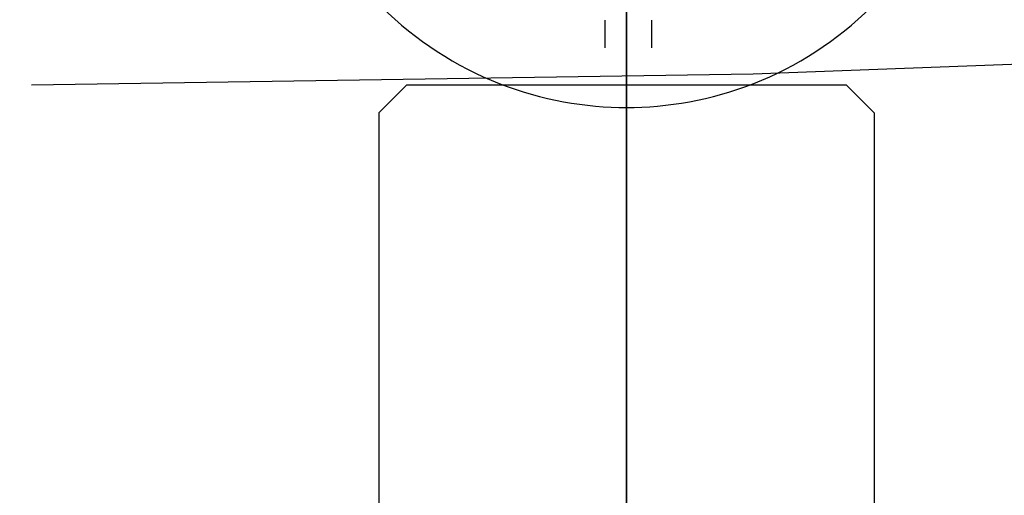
# Model space of a CAD drawing. Header units: millimetres. Extents: x -269 to 269, y -1462 to 438.
# Tile 14 of 26: x -22 to 14, y 255 to 272. Entities that reach past the tile are written whole.
import ezdxf

# ---------------------------------------------------------------- set-up
doc = ezdxf.new("R2010")
doc.units = ezdxf.units.MM
doc.layers.add('Default', color=7, linetype='Continuous', true_color=0x000000)

msp = doc.modelspace()

# ---------------------------------------------------------------- linework, layer by layer
at = {"layer": 'Default', "extrusion": (1, 0, 0)}
for points in [[(227.5, 35.466), (230.092, 35.511), (232.681, 35.645), (235.263, 35.869), (237.837, 36.182), (240.398, 36.583), (242.943, 37.073), (245.47, 37.651), (247.976, 38.315), (250.457, 39.066), (252.911, 39.902), (255.334, 40.822), (257.724, 41.826), (260.078, 42.911), (262.394, 44.077), (264.667, 45.323), (266.896, 46.646), (269.078, 48.046), (271.21, 49.52), (273.29, 51.067), (275.316, 52.685), (277.284, 54.372), (279.193, 56.126), (281.04, 57.945), (282.823, 59.826), (284.54, 61.768), (286.189, 63.769), (287.768, 65.825), (289.274, 67.934), (290.707, 70.094), (292.065, 72.303), (293.345, 74.557), (294.547, 76.854), (295.668, 79.191), (296.708, 81.565), (297.666, 83.974), (298.539, 86.415), (299.328, 88.884), (300.031, 91.38), (300.647, 93.898), (301.176, 96.435), (301.617, 98.99), (301.969, 101.558), (302.232, 104.137), (302.407, 106.723), (302.491, 109.314), (302.486, 111.906), (302.392, 114.497), (302.208, 117.083), (301.934, 119.661), (301.572, 122.227), (301.121, 124.78), (300.583, 127.316), (299.957, 129.831), (299.244, 132.324), (298.446, 134.79)], [(298.446, 134.79), (291.842, 154.861), (285.727, 175.134), (280.108, 195.591), (274.994, 216.215), (270.391, 236.986), (266.307, 257.886), (262.745, 278.894), (259.71, 299.992), (257.205, 321.159), (255.232, 342.376), (253.792, 363.622), (252.885, 384.878), (252.511, 406.123), (252.667, 427.338), (253.351, 448.502), (254.559, 469.596)], [(227.5, 47.966), (229.66, 48.003), (231.817, 48.115), (233.969, 48.302), (236.114, 48.562), (238.248, 48.897), (240.369, 49.305), (242.475, 49.786), (244.563, 50.34), (246.631, 50.966), (248.676, 51.662), (250.695, 52.429), (252.687, 53.266), (254.649, 54.17), (256.578, 55.142), (258.473, 56.18), (260.33, 57.283), (262.148, 58.449), (263.925, 59.678), (265.659, 60.967), (267.347, 62.315), (268.987, 63.721), (270.577, 65.182), (272.117, 66.698), (273.602, 68.266), (275.033, 69.885), (276.407, 71.552), (277.723, 73.265), (278.979, 75.023), (280.173, 76.823), (281.304, 78.663), (282.371, 80.542), (283.372, 82.456), (284.307, 84.403), (285.173, 86.382), (285.971, 88.39), (286.699, 90.424), (287.357, 92.481), (287.942, 94.561), (288.456, 96.659), (288.897, 98.774), (289.264, 100.902), (289.558, 103.043), (289.777, 105.192), (289.922, 107.347), (289.993, 109.506), (289.988, 111.666), (289.91, 113.825), (289.756, 115.98), (289.529, 118.128), (289.227, 120.267), (288.851, 122.394), (288.402, 124.508), (287.881, 126.604), (287.287, 128.681), (286.622, 130.736)], [(227.5, 47.966), (229.66, 48.003), (231.817, 48.115), (233.969, 48.302), (236.114, 48.562), (238.248, 48.897), (240.369, 49.305), (242.475, 49.786), (244.563, 50.34), (246.631, 50.966), (248.676, 51.662), (250.695, 52.429), (252.687, 53.266), (254.649, 54.17), (256.578, 55.142), (258.473, 56.18), (260.33, 57.283), (262.148, 58.449), (263.925, 59.678), (265.659, 60.967), (267.347, 62.315), (268.987, 63.721), (270.577, 65.182), (272.117, 66.698), (273.602, 68.266), (275.033, 69.885), (276.407, 71.552), (277.723, 73.265), (278.979, 75.023), (280.173, 76.823), (281.304, 78.663), (282.371, 80.542), (283.372, 82.456), (284.307, 84.403), (285.173, 86.382), (285.971, 88.39), (286.699, 90.424), (287.357, 92.481), (287.942, 94.561), (288.456, 96.659), (288.897, 98.774), (289.264, 100.902), (289.558, 103.043), (289.777, 105.192), (289.922, 107.347), (289.993, 109.506), (289.988, 111.666), (289.91, 113.825), (289.756, 115.98), (289.529, 118.128), (289.227, 120.267), (288.851, 122.394), (288.402, 124.508), (287.881, 126.604), (287.287, 128.681), (286.622, 130.736)], [(286.622, 130.736), (279.921, 151.102), (273.715, 171.673), (268.014, 192.431), (262.825, 213.358), (258.155, 234.435), (254.01, 255.642), (250.395, 276.959), (247.316, 298.367), (244.774, 319.846), (242.772, 341.375), (241.311, 362.934), (240.391, 384.502), (240.011, 406.059), (240.17, 427.586), (240.864, 449.061), (242.089, 470.466)], [(286.622, 130.736), (279.921, 151.102), (273.715, 171.673), (268.014, 192.431), (262.825, 213.358), (258.155, 234.435), (254.01, 255.642), (250.395, 276.959), (247.316, 298.367), (244.774, 319.846), (242.772, 341.375), (241.311, 362.934), (240.391, 384.502), (240.011, 406.059), (240.17, 427.586), (240.864, 449.061), (242.089, 470.466)], [(274.797, 126.682), (275.329, 125.038), (275.804, 123.376), (276.222, 121.699), (276.581, 120.009), (276.881, 118.307), (277.123, 116.596), (277.305, 114.877), (277.428, 113.153), (277.491, 111.426), (277.494, 109.698), (277.438, 107.971), (277.322, 106.247), (277.146, 104.527), (276.911, 102.815), (276.617, 101.112), (276.265, 99.42), (275.854, 97.742), (275.385, 96.078), (274.859, 94.432), (274.277, 92.805), (273.639, 91.199), (272.945, 89.616), (272.198, 88.058), (271.397, 86.527), (270.543, 85.024), (269.638, 83.552), (268.683, 82.111), (267.678, 80.705), (266.626, 79.334), (265.527, 78.001), (264.382, 76.706), (263.193, 75.452), (261.962, 74.239), (260.689, 73.07), (259.377, 71.945), (258.027, 70.867), (256.64, 69.835), (255.219, 68.852), (253.764, 67.919), (252.278, 67.037), (250.762, 66.207), (249.219, 65.429), (247.65, 64.706), (246.056, 64.037), (244.441, 63.423), (242.805, 62.866), (241.151, 62.365), (239.48, 61.922), (237.795, 61.537), (236.098, 61.211), (234.391, 60.943), (232.676, 60.734), (230.954, 60.585), (229.228, 60.496), (227.5, 60.466)], [(274.797, 126.682), (267.999, 147.343), (261.704, 168.212), (255.92, 189.271), (250.655, 210.502), (245.918, 231.884), (241.713, 253.398), (238.046, 275.024), (234.922, 296.743), (232.343, 318.533), (230.312, 340.374), (228.83, 362.245), (227.897, 384.126), (227.511, 405.995), (227.672, 427.834), (228.376, 449.62), (229.62, 471.335)], [(270, 402.516), (269, 401.516)], [(269, 419.416), (270, 418.416)], [(270, 402.516), (270, 418.416)]]:
    msp.add_lwpolyline(points, dxfattribs=at)
at = {"layer": 'Default', "extrusion": (0, 1, 0)}
for points in [[(7.485, 353.503), (9.43, 353.793), (11.363, 354.149), (13.283, 354.57), (15.187, 355.057), (17.074, 355.609), (18.94, 356.226), (20.785, 356.905), (22.605, 357.648), (24.398, 358.452), (26.163, 359.317), (27.898, 360.242), (29.599, 361.225), (31.267, 362.267), (32.897, 363.365), (34.489, 364.518), (36.041, 365.724), (37.55, 366.983), (39.016, 368.293), (40.435, 369.653), (41.808, 371.06), (43.131, 372.513), (44.405, 374.011), (45.626, 375.551), (46.793, 377.132), (47.906, 378.753), (48.963, 380.41), (49.963, 382.102), (50.904, 383.828), (51.785, 385.585), (52.606, 387.371), (53.365, 389.184), (54.062, 391.022), (54.695, 392.883), (55.265, 394.764), (55.77, 396.664), (56.209, 398.58), (56.583, 400.51), (56.89, 402.451), (57.131, 404.402), (57.305, 406.36), (57.412, 408.323), (57.452, 410.288), (57.424, 412.253), (57.33, 414.217)], [(57.33, 414.217), (-57.33, 406.715)], [(3.751, 353.136), (-3.751, 467.795)], [(-7.485, 467.428), (-9.43, 467.139), (-11.363, 466.783), (-13.283, 466.361), (-15.187, 465.874), (-17.074, 465.322), (-18.94, 464.706), (-20.785, 464.027), (-22.605, 463.284), (-24.398, 462.48), (-26.163, 461.615), (-27.898, 460.69), (-29.599, 459.706), (-31.267, 458.665), (-32.897, 457.567), (-34.489, 456.414), (-36.041, 455.207), (-37.55, 453.948), (-39.016, 452.638), (-40.435, 451.279), (-41.808, 449.872), (-43.131, 448.419), (-44.405, 446.921), (-45.626, 445.381), (-46.793, 443.799), (-47.906, 442.179), (-48.963, 440.522), (-49.963, 438.829), (-50.904, 437.104), (-51.785, 435.347), (-52.606, 433.561), (-53.365, 431.748), (-54.062, 429.91), (-54.695, 428.049), (-55.265, 426.167), (-55.77, 424.268), (-56.209, 422.352), (-56.583, 420.422), (-56.89, 418.481), (-57.131, 416.53), (-57.305, 414.572), (-57.412, 412.609), (-57.452, 410.644), (-57.424, 408.678), (-57.33, 406.715)], [(57.377, 414.22), (57.472, 412.259), (57.5, 410.295), (57.46, 408.332), (57.354, 406.372), (57.181, 404.416), (56.941, 402.467), (56.635, 400.528), (56.262, 398.6), (55.824, 396.686), (55.322, 394.788), (54.754, 392.909), (54.123, 391.05), (53.428, 389.213), (52.672, 387.402), (51.853, 385.617), (50.975, 383.861), (50.037, 382.136), (49.04, 380.444), (47.987, 378.787), (46.877, 377.168), (45.713, 375.587), (44.496, 374.046), (43.226, 372.548), (41.907, 371.095), (40.538, 369.687), (39.122, 368.327), (37.661, 367.016), (36.155, 365.755), (34.608, 364.547), (33.02, 363.392), (31.393, 362.292), (29.73, 361.248), (28.033, 360.262), (26.302, 359.334), (24.541, 358.466), (22.752, 357.659), (20.935, 356.913), (19.095, 356.229), (17.232, 355.609), (15.349, 355.052), (13.448, 354.561), (11.532, 354.134), (9.602, 353.773), (7.661, 353.478), (5.711, 353.25), (3.754, 353.089)], [(57.377, 414.22), (57.216, 416.176), (56.987, 418.127), (56.693, 420.068), (56.332, 421.998), (55.905, 423.914), (55.413, 425.815), (54.857, 427.698), (54.237, 429.561), (53.553, 431.401), (52.807, 433.217), (52, 435.007), (51.132, 436.768), (50.204, 438.498), (49.217, 440.196), (48.174, 441.859), (47.074, 443.486), (45.919, 445.073), (44.711, 446.621), (43.45, 448.126), (42.139, 449.588), (40.779, 451.004), (39.371, 452.372), (37.918, 453.692), (36.42, 454.961), (34.879, 456.179), (33.298, 457.343), (31.678, 458.453), (30.022, 459.506), (28.33, 460.503), (26.605, 461.441), (24.849, 462.319), (23.064, 463.137), (21.253, 463.894), (19.416, 464.589), (17.557, 465.22), (15.677, 465.787), (13.78, 466.29), (11.866, 466.728), (9.938, 467.101), (7.998, 467.407), (6.05, 467.647), (4.094, 467.82), (2.133, 467.926), (0.17, 467.966), (-1.793, 467.938), (-3.754, 467.843)], [(3.754, 353.089), (1.793, 352.994), (-0.17, 352.966), (-2.133, 353.005), (-4.094, 353.112), (-6.05, 353.285), (-7.998, 353.525), (-9.938, 353.831), (-11.866, 354.203), (-13.78, 354.641), (-15.677, 355.144), (-17.557, 355.712), (-19.416, 356.343), (-21.253, 357.038), (-23.064, 357.794), (-24.849, 358.613), (-26.605, 359.491), (-28.33, 360.429), (-30.022, 361.426), (-31.678, 362.479), (-33.298, 363.589), (-34.879, 364.753), (-36.42, 365.97), (-37.918, 367.24), (-39.371, 368.559), (-40.779, 369.928), (-42.139, 371.344), (-43.45, 372.805), (-44.711, 374.311), (-45.919, 375.858), (-47.074, 377.446), (-48.174, 379.073), (-49.217, 380.736), (-50.204, 382.433), (-51.132, 384.164), (-52, 385.925), (-52.807, 387.714), (-53.553, 389.53), (-54.237, 391.371), (-54.857, 393.234), (-55.413, 395.117), (-55.905, 397.018), (-56.332, 398.934), (-56.693, 400.864), (-56.987, 402.805), (-57.216, 404.755), (-57.377, 406.712)], [(-3.754, 467.843), (-5.711, 467.682), (-7.661, 467.453), (-9.602, 467.158), (-11.532, 466.798), (-13.448, 466.371), (-15.349, 465.879), (-17.232, 465.323), (-19.095, 464.703), (-20.935, 464.019), (-22.752, 463.273), (-24.541, 462.466), (-26.302, 461.597), (-28.033, 460.67), (-29.73, 459.683), (-31.393, 458.64), (-33.02, 457.54), (-34.608, 456.385), (-36.155, 455.177), (-37.661, 453.916), (-39.122, 452.605), (-40.538, 451.245), (-41.907, 449.837), (-43.226, 448.383), (-44.496, 446.885), (-45.713, 445.345), (-46.877, 443.764), (-47.987, 442.144), (-49.04, 440.487), (-50.037, 438.796), (-50.975, 437.071), (-51.853, 435.315), (-52.672, 433.53), (-53.428, 431.718), (-54.123, 429.882), (-54.754, 428.023), (-55.322, 426.143), (-55.824, 424.245), (-56.262, 422.331), (-56.635, 420.404), (-56.941, 418.464), (-57.181, 416.516), (-57.354, 414.56), (-57.46, 412.599), (-57.5, 410.636), (-57.472, 408.673), (-57.377, 406.712)], [(0, 418.416), (0.274, 418.411), (0.548, 418.397), (0.822, 418.373), (1.094, 418.34), (1.365, 418.298), (1.635, 418.246), (1.903, 418.185), (2.168, 418.115), (2.431, 418.035), (2.69, 417.947), (2.947, 417.849), (3.2, 417.743), (3.449, 417.629), (3.695, 417.505), (3.935, 417.374), (4.171, 417.234), (4.403, 417.086), (4.628, 416.93), (4.849, 416.766), (5.063, 416.595), (5.272, 416.417), (5.474, 416.231), (5.67, 416.039), (5.859, 415.84), (6.041, 415.634), (6.216, 415.423), (6.383, 415.205), (6.543, 414.982), (6.695, 414.753), (6.839, 414.52), (6.975, 414.281), (7.102, 414.038), (7.221, 413.791), (7.332, 413.54), (7.433, 413.285), (7.526, 413.027), (7.61, 412.765), (7.685, 412.501), (7.751, 412.235), (7.807, 411.966), (7.854, 411.696), (7.892, 411.424), (7.92, 411.151), (7.939, 410.877), (7.949, 410.603), (7.949, 410.329), (7.939, 410.054), (7.92, 409.781), (7.892, 409.508), (7.854, 409.236), (7.807, 408.965), (7.751, 408.697), (7.685, 408.43), (7.61, 408.166), (7.526, 407.905), (7.433, 407.647), (7.332, 407.392), (7.221, 407.141), (7.102, 406.893), (6.975, 406.65), (6.839, 406.412), (6.695, 406.178), (6.543, 405.95), (6.383, 405.727), (6.216, 405.509), (6.041, 405.298), (5.859, 405.092), (5.67, 404.893), (5.474, 404.701), (5.272, 404.515), (5.063, 404.337), (4.849, 404.166), (4.628, 404.002), (4.403, 403.846), (4.171, 403.698), (3.935, 403.558), (3.695, 403.426), (3.449, 403.303), (3.2, 403.188), (2.947, 403.082), (2.69, 402.985), (2.431, 402.897), (2.168, 402.817), (1.903, 402.747), (1.635, 402.686), (1.365, 402.634), (1.094, 402.592), (0.822, 402.558), (0.548, 402.535), (0.274, 402.521), (0, 402.516)], [(0.684, 405.261), (0.861, 405.287), (1.038, 405.319), (1.213, 405.358), (1.386, 405.402), (1.559, 405.453), (1.729, 405.509), (1.897, 405.571), (2.063, 405.638), (2.227, 405.711), (2.388, 405.79), (2.546, 405.874), (2.701, 405.964), (2.853, 406.059), (3.002, 406.159), (3.147, 406.264), (3.289, 406.374), (3.427, 406.488), (3.561, 406.608), (3.69, 406.732), (3.816, 406.86), (3.936, 406.992), (4.053, 407.129), (4.164, 407.269), (4.271, 407.413), (4.373, 407.561), (4.469, 407.711), (4.561, 407.866), (4.647, 408.023), (4.728, 408.183), (4.803, 408.346), (4.872, 408.511), (4.936, 408.678), (4.995, 408.848), (5.047, 409.019), (5.093, 409.193), (5.134, 409.367), (5.168, 409.543), (5.197, 409.72), (5.219, 409.898), (5.236, 410.077), (5.246, 410.256), (5.25, 410.435), (5.248, 410.614), (5.24, 410.793), (5.226, 410.972), (5.205, 411.15)], [(5.239, 410.809), (-5.239, 410.123)], [(5.205, 411.15), (5.179, 411.328), (5.146, 411.504), (5.108, 411.68), (5.063, 411.854), (5.013, 412.026), (4.957, 412.197), (4.894, 412.365), (4.827, 412.531), (4.753, 412.695), (4.674, 412.857), (4.59, 413.015), (4.5, 413.171), (4.404, 413.323), (4.304, 413.472), (4.199, 413.617), (4.089, 413.759), (3.973, 413.897), (3.854, 414.031), (3.73, 414.161), (3.601, 414.286), (3.468, 414.407), (3.331, 414.524), (3.191, 414.635), (3.046, 414.742), (2.898, 414.844), (2.747, 414.94), (2.592, 415.031), (2.434, 415.117), (2.274, 415.198), (2.11, 415.273), (1.945, 415.342), (1.777, 415.406), (1.607, 415.464), (1.435, 415.516), (1.261, 415.562), (1.086, 415.602), (0.91, 415.636), (0.732, 415.665), (0.554, 415.687), (0.375, 415.702), (0.196, 415.712), (0.016, 415.716), (-0.163, 415.713), (-0.343, 415.705)], [(0.343, 405.227), (0.514, 405.241), (0.684, 405.261)], [(-5.205, 409.782), (-5.179, 409.604), (-5.146, 409.428), (-5.108, 409.252), (-5.063, 409.078), (-5.013, 408.906), (-4.957, 408.735), (-4.894, 408.567), (-4.827, 408.4), (-4.753, 408.236), (-4.674, 408.075), (-4.59, 407.917), (-4.5, 407.761), (-4.404, 407.609), (-4.304, 407.46), (-4.199, 407.314), (-4.089, 407.172), (-3.973, 407.035), (-3.854, 406.901), (-3.73, 406.771), (-3.601, 406.645), (-3.468, 406.524), (-3.331, 406.408), (-3.191, 406.297), (-3.046, 406.19), (-2.898, 406.088), (-2.747, 405.992), (-2.592, 405.9), (-2.434, 405.814), (-2.274, 405.734), (-2.11, 405.659), (-1.945, 405.589), (-1.777, 405.526), (-1.607, 405.468), (-1.435, 405.416), (-1.261, 405.37), (-1.086, 405.329), (-0.91, 405.295), (-0.732, 405.267), (-0.554, 405.245), (-0.375, 405.229), (-0.196, 405.22), (-0.016, 405.216), (0.163, 405.218), (0.343, 405.227)], [(0.343, 405.227), (-0.343, 415.705)], [(0, 402.516), (-0.274, 402.521), (-0.548, 402.535), (-0.822, 402.558), (-1.094, 402.592), (-1.365, 402.634), (-1.635, 402.686), (-1.903, 402.747), (-2.168, 402.817), (-2.431, 402.897), (-2.69, 402.985), (-2.947, 403.082), (-3.2, 403.188), (-3.449, 403.303), (-3.695, 403.426), (-3.935, 403.558), (-4.171, 403.698), (-4.403, 403.846), (-4.628, 404.002), (-4.849, 404.166), (-5.063, 404.337), (-5.272, 404.515), (-5.474, 404.701), (-5.67, 404.893), (-5.859, 405.092), (-6.041, 405.298), (-6.216, 405.509), (-6.383, 405.727), (-6.543, 405.95), (-6.695, 406.178), (-6.839, 406.412), (-6.975, 406.65), (-7.102, 406.893), (-7.221, 407.141), (-7.332, 407.392), (-7.433, 407.647), (-7.526, 407.905), (-7.61, 408.166), (-7.685, 408.43), (-7.751, 408.697), (-7.807, 408.965), (-7.854, 409.236), (-7.892, 409.508), (-7.92, 409.781), (-7.939, 410.054), (-7.949, 410.329), (-7.949, 410.603), (-7.939, 410.877), (-7.92, 411.151), (-7.892, 411.424), (-7.854, 411.696), (-7.807, 411.966), (-7.751, 412.235), (-7.685, 412.501), (-7.61, 412.765), (-7.526, 413.027), (-7.433, 413.285), (-7.332, 413.54), (-7.221, 413.791), (-7.102, 414.038), (-6.975, 414.281), (-6.839, 414.52), (-6.695, 414.753), (-6.543, 414.982), (-6.383, 415.205), (-6.216, 415.423), (-6.041, 415.634), (-5.859, 415.84), (-5.67, 416.039), (-5.474, 416.231), (-5.272, 416.417), (-5.063, 416.595), (-4.849, 416.766), (-4.628, 416.93), (-4.403, 417.086), (-4.171, 417.234), (-3.935, 417.374), (-3.695, 417.505), (-3.449, 417.629), (-3.2, 417.743), (-2.947, 417.849), (-2.69, 417.947), (-2.431, 418.035), (-2.168, 418.115), (-1.903, 418.185), (-1.635, 418.246), (-1.365, 418.298), (-1.094, 418.34), (-0.822, 418.373), (-0.548, 418.397), (-0.274, 418.411), (0, 418.416)], [(-0.343, 415.705), (-0.514, 415.691), (-0.684, 415.671)], [(-0.684, 415.671), (-0.861, 415.645), (-1.038, 415.612), (-1.213, 415.574), (-1.386, 415.529), (-1.559, 415.479), (-1.729, 415.423), (-1.897, 415.361), (-2.063, 415.294), (-2.227, 415.22), (-2.388, 415.141), (-2.546, 415.057), (-2.701, 414.968), (-2.853, 414.873), (-3.002, 414.773), (-3.147, 414.668), (-3.289, 414.558), (-3.427, 414.443), (-3.561, 414.324), (-3.69, 414.2), (-3.816, 414.072), (-3.936, 413.94), (-4.053, 413.803), (-4.164, 413.663), (-4.271, 413.519), (-4.373, 413.371), (-4.469, 413.22), (-4.561, 413.066), (-4.647, 412.909), (-4.728, 412.749), (-4.803, 412.586), (-4.872, 412.421), (-4.936, 412.253), (-4.995, 412.084), (-5.047, 411.912), (-5.093, 411.739), (-5.134, 411.564), (-5.168, 411.389), (-5.197, 411.212), (-5.219, 411.034), (-5.236, 410.855), (-5.246, 410.676), (-5.25, 410.497), (-5.248, 410.318), (-5.24, 410.139), (-5.226, 409.96), (-5.205, 409.782)], [(0, 401.516), (0.309, 401.521), (0.617, 401.537), (0.925, 401.564), (1.232, 401.601), (1.537, 401.649), (1.841, 401.707), (2.142, 401.776), (2.441, 401.855), (2.736, 401.944), (3.029, 402.044), (3.318, 402.153), (3.603, 402.273), (3.883, 402.402), (4.159, 402.541), (4.43, 402.689), (4.696, 402.847), (4.956, 403.013), (5.211, 403.189), (5.459, 403.373), (5.7, 403.566), (5.935, 403.767), (6.163, 403.976), (6.383, 404.192), (6.596, 404.416), (6.801, 404.647), (6.997, 404.886), (7.186, 405.13), (7.366, 405.382), (7.537, 405.639), (7.699, 405.902), (7.852, 406.17), (7.995, 406.444), (8.129, 406.722), (8.254, 407.005), (8.368, 407.292), (8.473, 407.583), (8.567, 407.877), (8.652, 408.174), (8.726, 408.474), (8.789, 408.777), (8.842, 409.081), (8.885, 409.387), (8.917, 409.694), (8.938, 410.003), (8.949, 410.311), (8.949, 410.62), (8.938, 410.929), (8.917, 411.237), (8.885, 411.545), (8.842, 411.851), (8.789, 412.155), (8.726, 412.457), (8.652, 412.757), (8.567, 413.055), (8.473, 413.349), (8.368, 413.64), (8.254, 413.927), (8.129, 414.209), (7.995, 414.488), (7.852, 414.761), (7.699, 415.03), (7.537, 415.293), (7.366, 415.55), (7.186, 415.801), (6.997, 416.046), (6.801, 416.284), (6.596, 416.516), (6.383, 416.74), (6.163, 416.956), (5.935, 417.165), (5.7, 417.366), (5.459, 417.559), (5.211, 417.743), (4.956, 417.918), (4.696, 418.085), (4.43, 418.242), (4.159, 418.391), (3.883, 418.53), (3.603, 418.659), (3.318, 418.778), (3.029, 418.888), (2.736, 418.987), (2.441, 419.077), (2.142, 419.156), (1.841, 419.225), (1.537, 419.283), (1.232, 419.331), (0.925, 419.368), (0.617, 419.395), (0.309, 419.411), (0, 419.416)], [(0, 401.516), (-0.309, 401.521), (-0.617, 401.537), (-0.925, 401.564), (-1.232, 401.601), (-1.537, 401.649), (-1.841, 401.707), (-2.142, 401.776), (-2.441, 401.855), (-2.736, 401.944), (-3.029, 402.044), (-3.318, 402.153), (-3.603, 402.273), (-3.883, 402.402), (-4.159, 402.541), (-4.43, 402.689), (-4.696, 402.847), (-4.956, 403.013), (-5.211, 403.189), (-5.459, 403.373), (-5.7, 403.566), (-5.935, 403.767), (-6.163, 403.976), (-6.383, 404.192), (-6.596, 404.416), (-6.801, 404.647), (-6.997, 404.886), (-7.186, 405.13), (-7.366, 405.382), (-7.537, 405.639), (-7.699, 405.902), (-7.852, 406.17), (-7.995, 406.444), (-8.129, 406.722), (-8.254, 407.005), (-8.368, 407.292), (-8.473, 407.583), (-8.567, 407.877), (-8.652, 408.174), (-8.726, 408.474), (-8.789, 408.777), (-8.842, 409.081), (-8.885, 409.387), (-8.917, 409.694), (-8.938, 410.003), (-8.949, 410.311), (-8.949, 410.62), (-8.938, 410.929), (-8.917, 411.237), (-8.885, 411.545), (-8.842, 411.851), (-8.789, 412.155), (-8.726, 412.457), (-8.652, 412.757), (-8.567, 413.055), (-8.473, 413.349), (-8.368, 413.64), (-8.254, 413.927), (-8.129, 414.209), (-7.995, 414.488), (-7.852, 414.761), (-7.699, 415.03), (-7.537, 415.293), (-7.366, 415.55), (-7.186, 415.801), (-6.997, 416.046), (-6.801, 416.284), (-6.596, 416.516), (-6.383, 416.74), (-6.163, 416.956), (-5.935, 417.165), (-5.7, 417.366), (-5.459, 417.559), (-5.211, 417.743), (-4.956, 417.918), (-4.696, 418.085), (-4.43, 418.242), (-4.159, 418.391), (-3.883, 418.53), (-3.603, 418.659), (-3.318, 418.778), (-3.029, 418.888), (-2.736, 418.987), (-2.441, 419.077), (-2.142, 419.156), (-1.841, 419.225), (-1.537, 419.283), (-1.232, 419.331), (-0.925, 419.368), (-0.617, 419.395), (-0.309, 419.411), (0, 419.416)], [(0, 419.416), (0.309, 419.411), (0.617, 419.395), (0.925, 419.368), (1.232, 419.331), (1.537, 419.283), (1.841, 419.225), (2.142, 419.156), (2.441, 419.077), (2.736, 418.987), (3.029, 418.888), (3.318, 418.778), (3.603, 418.659), (3.883, 418.53), (4.159, 418.391), (4.43, 418.242), (4.696, 418.085), (4.956, 417.918), (5.211, 417.743), (5.459, 417.559), (5.7, 417.366), (5.935, 417.165), (6.163, 416.956), (6.383, 416.74), (6.596, 416.516), (6.801, 416.284), (6.997, 416.046), (7.186, 415.801), (7.366, 415.55), (7.537, 415.293), (7.699, 415.03), (7.852, 414.761), (7.995, 414.488), (8.129, 414.209), (8.254, 413.927), (8.368, 413.64), (8.473, 413.349), (8.567, 413.055), (8.652, 412.757), (8.726, 412.457), (8.789, 412.155), (8.842, 411.851), (8.885, 411.545), (8.917, 411.237), (8.938, 410.929), (8.949, 410.62), (8.949, 410.311), (8.938, 410.003), (8.917, 409.694), (8.885, 409.387), (8.842, 409.081), (8.789, 408.777), (8.726, 408.474), (8.652, 408.174), (8.567, 407.877), (8.473, 407.583), (8.368, 407.292), (8.254, 407.005), (8.129, 406.722), (7.995, 406.444), (7.852, 406.17), (7.699, 405.902), (7.537, 405.639), (7.366, 405.382), (7.186, 405.13), (6.997, 404.886), (6.801, 404.647), (6.596, 404.416), (6.383, 404.192), (6.163, 403.976), (5.935, 403.767), (5.7, 403.566), (5.459, 403.373), (5.211, 403.189), (4.956, 403.013), (4.696, 402.847), (4.43, 402.689), (4.159, 402.541), (3.883, 402.402), (3.603, 402.273), (3.318, 402.153), (3.029, 402.044), (2.736, 401.944), (2.441, 401.855), (2.142, 401.776), (1.841, 401.707), (1.537, 401.649), (1.232, 401.601), (0.925, 401.564), (0.617, 401.537), (0.309, 401.521), (0, 401.516)], [(0, 401.516), (-0.309, 401.521), (-0.617, 401.537), (-0.925, 401.564), (-1.232, 401.601), (-1.537, 401.649), (-1.841, 401.707), (-2.142, 401.776), (-2.441, 401.855), (-2.736, 401.944), (-3.029, 402.044), (-3.318, 402.153), (-3.603, 402.273), (-3.883, 402.402), (-4.159, 402.541), (-4.43, 402.689), (-4.696, 402.847), (-4.956, 403.013), (-5.211, 403.189), (-5.459, 403.373), (-5.7, 403.566), (-5.935, 403.767), (-6.163, 403.976), (-6.383, 404.192), (-6.596, 404.416), (-6.801, 404.647), (-6.997, 404.886), (-7.186, 405.13), (-7.366, 405.382), (-7.537, 405.639), (-7.699, 405.902), (-7.852, 406.17), (-7.995, 406.444), (-8.129, 406.722), (-8.254, 407.005), (-8.368, 407.292), (-8.473, 407.583), (-8.567, 407.877), (-8.652, 408.174), (-8.726, 408.474), (-8.789, 408.777), (-8.842, 409.081), (-8.885, 409.387), (-8.917, 409.694), (-8.938, 410.003), (-8.949, 410.311), (-8.949, 410.62), (-8.938, 410.929), (-8.917, 411.237), (-8.885, 411.545), (-8.842, 411.851), (-8.789, 412.155), (-8.726, 412.457), (-8.652, 412.757), (-8.567, 413.055), (-8.473, 413.349), (-8.368, 413.64), (-8.254, 413.927), (-8.129, 414.209), (-7.995, 414.488), (-7.852, 414.761), (-7.699, 415.03), (-7.537, 415.293), (-7.366, 415.55), (-7.186, 415.801), (-6.997, 416.046), (-6.801, 416.284), (-6.596, 416.516), (-6.383, 416.74), (-6.163, 416.956), (-5.935, 417.165), (-5.7, 417.366), (-5.459, 417.559), (-5.211, 417.743), (-4.956, 417.918), (-4.696, 418.085), (-4.43, 418.242), (-4.159, 418.391), (-3.883, 418.53), (-3.603, 418.659), (-3.318, 418.778), (-3.029, 418.888), (-2.736, 418.987), (-2.441, 419.077), (-2.142, 419.156), (-1.841, 419.225), (-1.537, 419.283), (-1.232, 419.331), (-0.925, 419.368), (-0.617, 419.395), (-0.309, 419.411), (0, 419.416)]]:
    msp.add_lwpolyline(points, dxfattribs=at)
at = {"layer": 'Default', "extrusion": (0.999995, -0.003125, -0.000149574)}
msp.add_lwpolyline([(272.353, 353.136), (271.354, 353.088)], dxfattribs=at)
at = {"layer": 'Default', "extrusion": (0.999995, 0.003125, -0.000149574)}
msp.add_lwpolyline([(272.353, 467.796), (271.354, 467.844)], dxfattribs=at)
at = {"layer": 'Default', "extrusion": (0.065284, 4.39434e-14, 0.997867)}
msp.add_lwpolyline([(270, 32.047), (270.399, 58.179), (271.367, 84.297)], dxfattribs=at)
at = {"layer": 'Default', "extrusion": (0.997867, -1.33741e-14, -0.065284)}
msp.add_lwpolyline([(271.367, 352.09), (270.399, 378.208), (270, 404.34)], dxfattribs=at)
at = {"layer": 'Default', "extrusion": (0.997867, 1.43294e-15, -0.065284)}
msp.add_lwpolyline([(270, 414.84), (270.399, 440.973), (271.367, 467.09)], dxfattribs=at)
at = {"layer": 'Default', "extrusion": (0.065284, -2.67481e-14, 0.997867)}
msp.add_lwpolyline([(271.367, -30.703), (270.399, -4.585), (270, 21.547)], dxfattribs=at)
at = {"layer": 'Default'}
for points in [[(-7.95, 270), (-8.95, 269)], [(7.95, 270), (-7.95, 270)], [(7.95, 270), (8.95, 269)], [(-8.95, 269), (-8.95, 250)], [(0, 269), (0, 252.5)], [(0, 252.5), (0, 269)], [(8.95, 269), (8.95, 250)]]:
    msp.add_lwpolyline(points, dxfattribs=at)
at = {"layer": 'Default', "extrusion": (-9.50868e-16, -0.129969, 0.991518)}
msp.add_lwpolyline([(0, 271.497), (0.277, 271.5), (0.557, 271.509), (0.839, 271.525), (1.123, 271.547), (1.409, 271.576), (1.696, 271.612), (1.985, 271.655), (2.275, 271.705), (2.565, 271.763), (2.856, 271.827), (3.148, 271.899), (3.439, 271.979), (3.731, 272.066), (4.022, 272.161), (4.312, 272.264), (4.601, 272.374), (4.889, 272.492), (5.175, 272.618), (5.459, 272.752), (5.741, 272.893), (6.021, 273.042), (6.297, 273.199), (6.57, 273.363), (6.84, 273.534), (7.106, 273.713), (7.368, 273.899), (7.626, 274.092), (7.879, 274.292), (8.127, 274.499), (8.37, 274.712), (8.607, 274.932), (8.839, 275.158), (9.065, 275.389), (9.284, 275.627), (9.498, 275.87), (9.704, 276.118), (9.904, 276.371), (10.098, 276.628), (10.284, 276.89), (10.462, 277.156), (10.634, 277.426), (10.798, 277.7), (10.955, 277.976), (11.104, 278.255), (11.245, 278.537), (11.378, 278.821), (11.504, 279.108), (11.622, 279.395), (11.733, 279.685), (11.835, 279.975), (11.93, 280.266), (12.017, 280.557), (12.097, 280.849), (12.169, 281.14), (12.234, 281.431), (12.291, 281.722), (12.341, 282.012), (12.384, 282.3), (12.42, 282.588), (12.449, 282.873), (12.472, 283.157), (12.488, 283.439), (12.497, 283.719), (12.5, 283.997), (12.497, 284.274), (12.488, 284.554), (12.472, 284.836), (12.449, 285.12), (12.42, 285.405), (12.384, 285.693), (12.341, 285.981), (12.291, 286.271), (12.234, 286.562), (12.169, 286.853), (12.097, 287.144), (12.017, 287.436), (11.93, 287.727), (11.835, 288.018), (11.733, 288.309), (11.622, 288.598), (11.504, 288.886), (11.378, 289.172), (11.245, 289.456), (11.104, 289.738), (10.955, 290.017), (10.798, 290.294), (10.634, 290.567), (10.462, 290.837), (10.284, 291.103), (10.098, 291.365), (9.904, 291.622), (9.704, 291.875), (9.498, 292.123), (9.284, 292.366), (9.065, 292.604), (8.839, 292.835), (8.607, 293.061), (8.37, 293.281), (8.127, 293.494), (7.879, 293.701), (7.626, 293.901), (7.368, 294.094), (7.106, 294.28), (6.84, 294.459), (6.57, 294.631), (6.297, 294.795), (6.021, 294.951), (5.741, 295.1), (5.459, 295.241), (5.175, 295.375), (4.889, 295.501), (4.601, 295.619), (4.312, 295.729), (4.022, 295.832), (3.731, 295.927), (3.439, 296.014), (3.148, 296.094), (2.856, 296.166), (2.565, 296.231), (2.275, 296.288), (1.985, 296.338), (1.696, 296.381), (1.409, 296.417), (1.123, 296.446), (0.839, 296.468), (0.557, 296.484), (0.277, 296.493), (0, 296.497), (-0.277, 296.493), (-0.557, 296.484), (-0.839, 296.468), (-1.123, 296.446), (-1.409, 296.417), (-1.696, 296.381), (-1.985, 296.338), (-2.275, 296.288), (-2.565, 296.231), (-2.856, 296.166), (-3.148, 296.094), (-3.439, 296.014), (-3.731, 295.927), (-4.022, 295.832), (-4.312, 295.729), (-4.601, 295.619), (-4.889, 295.501), (-5.175, 295.375), (-5.459, 295.241), (-5.741, 295.1), (-6.021, 294.951), (-6.297, 294.795), (-6.57, 294.631), (-6.84, 294.459), (-7.106, 294.28), (-7.368, 294.094), (-7.626, 293.901), (-7.879, 293.701), (-8.127, 293.494), (-8.37, 293.281), (-8.607, 293.061), (-8.839, 292.835), (-9.065, 292.604), (-9.284, 292.366), (-9.498, 292.123), (-9.704, 291.875), (-9.904, 291.622), (-10.098, 291.365), (-10.284, 291.103), (-10.462, 290.837), (-10.634, 290.567), (-10.798, 290.294), (-10.955, 290.017), (-11.104, 289.738), (-11.245, 289.456), (-11.378, 289.172), (-11.504, 288.886), (-11.622, 288.598), (-11.733, 288.309), (-11.835, 288.018), (-11.93, 287.727), (-12.017, 287.436), (-12.097, 287.144), (-12.169, 286.853), (-12.234, 286.562), (-12.291, 286.271), (-12.341, 285.981), (-12.384, 285.693), (-12.42, 285.405), (-12.449, 285.12), (-12.472, 284.836), (-12.488, 284.554), (-12.497, 284.274), (-12.5, 283.997), (-12.497, 283.719), (-12.488, 283.439), (-12.472, 283.157), (-12.449, 282.873), (-12.42, 282.588), (-12.384, 282.3), (-12.341, 282.012), (-12.291, 281.722), (-12.234, 281.431), (-12.169, 281.14), (-12.097, 280.849), (-12.017, 280.557), (-11.93, 280.266), (-11.835, 279.975), (-11.733, 279.685), (-11.622, 279.395), (-11.504, 279.108), (-11.378, 278.821), (-11.245, 278.537), (-11.104, 278.255), (-10.955, 277.976), (-10.798, 277.7), (-10.634, 277.426), (-10.462, 277.156), (-10.284, 276.89), (-10.098, 276.628), (-9.904, 276.371), (-9.704, 276.118), (-9.498, 275.87), (-9.284, 275.627), (-9.065, 275.389), (-8.839, 275.158), (-8.607, 274.932), (-8.37, 274.712), (-8.127, 274.499), (-7.879, 274.292), (-7.626, 274.092), (-7.368, 273.899), (-7.106, 273.713), (-6.84, 273.534), (-6.57, 273.363), (-6.297, 273.199), (-6.021, 273.042), (-5.741, 272.893), (-5.459, 272.752), (-5.175, 272.618), (-4.889, 272.492), (-4.601, 272.374), (-4.312, 272.264), (-4.022, 272.161), (-3.731, 272.066), (-3.439, 271.979), (-3.148, 271.899), (-2.856, 271.827), (-2.565, 271.763), (-2.275, 271.705), (-1.985, 271.655), (-1.696, 271.612), (-1.409, 271.576), (-1.123, 271.547), (-0.839, 271.525), (-0.557, 271.509), (-0.277, 271.5)], close=True, dxfattribs=at)

doc.saveas('drawing.dxf')
